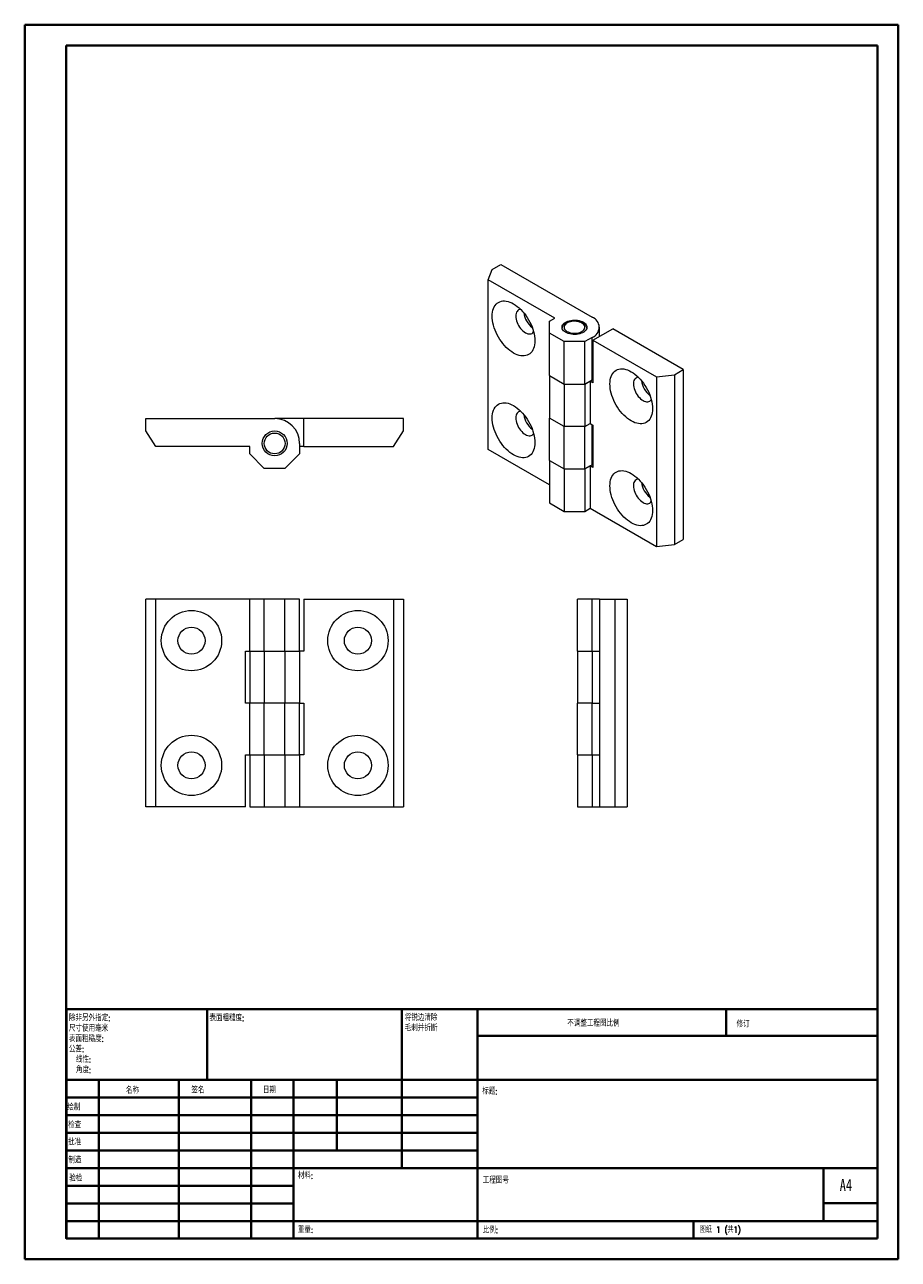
# Model space of a CAD drawing. Header units: millimetres. Extents: x 0 to 210, y 0 to 297.
import ezdxf

# ---------------------------------------------------------------- set-up
doc = ezdxf.new("R2010")
doc.units = ezdxf.units.MM
doc.styles.add('SLDTEXTSTYLE0', font='TXT', dxfattribs={"width": 0.75, "bigfont": 'bigfont'})
doc.styles.add('SLDTEXTSTYLE1', font='TXT', dxfattribs={"width": 0.75})
doc.styles.add('SLDTEXTSTYLE2', font='TXT', dxfattribs={"width": 0.694444, "bigfont": 'bigfont'})

# ---------------------------------------------------------------- blocks, each defined once
blk = doc.blocks.new('SW_NOTE_0')
at = {"color": 0, "linetype": 'Continuous', "lineweight": 0, "char_height": 1.5, "attachment_point": 1, "style": 'SLDTEXTSTYLE0'}
for s, insert in [('\\M+18FAB锐边\\M+190B4\\M+18F9C', (0, 1.93)), ('\\M+196D1\\M+18E68\\M+19BF3\\M+190DC\\M+19266', (0, -0.57))]:
    blk.add_mtext(s, dxfattribs=dict(at, insert=insert))
blk = doc.blocks.new('SW_NOTE_1')
at = {"color": 0, "linetype": 'Continuous', "lineweight": 0, "char_height": 1.5, "attachment_point": 1, "style": 'SLDTEXTSTYLE0'}
for s, insert in [('\\M+18F9C\\M+194F1另\\M+18A4F\\M+18E77\\M+192E8:', (0, 1.93)), ('\\M+18EDA\\M+190A1\\M+18E67\\M+19770\\M+19F7C\\M+195C4', (0, -0.57)), ('\\M+1955C\\M+196CA\\M+19165糙\\M+19378:', (0, -3.07)), ('\\M+18CF6\\M+18DB7:', (0, -5.57)), ('线\\M+190AB:', (1.69, -8.07)), ('\\M+18A70\\M+19378:', (1.69, -10.57))]:
    blk.add_mtext(s, dxfattribs=dict(at, insert=insert))

msp = doc.modelspace()

# ---------------------------------------------------------------- linework, layer by layer
at = {"color": 7, "linetype": 'Continuous', "lineweight": 40}
for p, q in [((0.08, 0.21), (0.08, 297.21)), ((0.08, 297.21), (210.08, 297.21)), ((210.08, 0.21), (210.08, 297.21)), ((210.08, 292.21), (210.08, 297.21)), ((10.08, 292.21), (205.08, 292.21)), ((10.08, 5.21), (10.08, 292.21)), ((205.08, 5.21), (205.08, 292.21)), ((10.11, 60.37), (205.08, 60.37)), ((10.11, 60.37), (10.11, 5.12)), ((43.91, 43.37), (43.91, 60.37)), ((90.71, 60.37), (90.71, 22.12)), ((108.91, 60.37), (108.91, 5.12)), ((168.68, 54.09), (168.68, 60.46)), ((205.08, 54), (108.91, 54)), ((205.08, 43.37), (10.11, 43.37)), ((17.91, 43.37), (17.91, 5.12)), ((37.1, 43.37), (37.1, 5.12)), ((54.51, 43.37), (54.51, 5.12)), ((64.71, 5.12), (64.71, 43.37)), ((75.11, 26.37), (75.11, 43.37)), ((108.91, 39.12), (10.11, 39.12)), ((108.91, 34.87), (10.11, 34.87)), ((108.91, 30.62), (10.11, 30.62)), ((108.91, 26.37), (10.11, 26.37)), ((64.71, 22.12), (10.11, 22.12)), ((64.71, 22.12), (205.08, 22.12)), ((192.08, 9.46), (192.08, 22.21)), ((64.71, 17.87), (10.11, 17.87)), ((64.71, 13.62), (10.11, 13.62)), ((205.08, 13.71), (192.08, 13.71)), ((10.11, 9.37), (205.08, 9.37)), ((160.88, 5.21), (160.88, 9.46)), ((10.08, 5.21), (205.08, 5.21)), ((205.08, 5.21), (180.99, 5.21)), ((0.08, 0.21), (210.08, 0.21))]:
    msp.add_line(p, q, dxfattribs=at)
at = {"color": 7, "linetype": 'Continuous', "lineweight": 15}
for p, q in [((111.52, 235.82), (112.44, 238.31)), ((112.44, 238.31), (114.56, 239.54)), ((114.56, 239.54), (136.48, 226.88)), ((127.5, 226.6), (111.52, 235.82)), ((111.52, 194.99), (111.52, 235.82)), ((126.24, 225.87), (127.5, 226.6)), ((126.24, 223), (126.24, 225.87)), ((129.75, 220.97), (126.24, 223)), ((126.24, 212.79), (126.24, 223)), ((136.69, 221.29), (141.43, 224.02)), ((138.24, 222.18), (138.24, 224.43)), ((158.4, 214.23), (141.43, 224.02)), ((134.72, 220.97), (129.75, 220.97)), ((129.75, 210.76), (129.75, 220.97)), ((136.48, 221.98), (134.72, 220.97)), ((134.72, 210.76), (134.72, 220.97)), ((136.48, 211.78), (136.48, 221.98)), ((136.69, 221.29), (151.96, 212.47)), ((136.69, 221.29), (136.69, 211.08)), ((156.28, 213), (158.4, 214.23)), ((158.4, 214.23), (158.4, 173.4)), ((126.24, 212.79), (129.75, 210.76)), ((126.24, 212.79), (126.24, 202.58)), ((134.72, 210.76), (136.48, 211.78)), ((135.98, 211.49), (134.72, 210.76)), ((135.98, 211.49), (135.98, 201.28)), ((136.69, 211.08), (135.98, 211.49)), ((136.48, 211.78), (136.69, 211.9)), ((151.96, 212.47), (156.28, 213)), ((151.96, 212.47), (151.96, 171.65)), ((156.28, 213), (156.28, 172.17)), ((129.75, 210.76), (134.72, 210.76)), ((129.75, 210.76), (129.75, 200.55)), ((134.72, 210.76), (134.72, 200.55)), ((29.17, 199.48), (29.17, 202.48)), ((29.17, 202.48), (60.17, 202.48)), ((67.17, 202.48), (60.17, 202.48)), ((91.17, 202.48), (67.17, 202.48)), ((67.17, 195.78), (67.17, 202.48)), ((91.17, 199.48), (91.17, 202.48)), ((129.75, 200.55), (126.24, 202.58)), ((126.24, 192.38), (126.24, 202.58)), ((31.57, 195.78), (29.17, 199.48)), ((88.76, 195.78), (91.17, 199.48)), ((134.72, 200.55), (129.75, 200.55)), ((129.75, 190.35), (129.75, 200.55)), ((134.72, 200.55), (135.98, 201.28)), ((134.72, 200.55), (135.98, 201.28)), ((134.72, 190.35), (134.72, 200.55)), ((135.98, 201.28), (136.69, 200.87)), ((136.69, 200.87), (136.69, 190.67)), ((66.17, 196.48), (66.17, 193.99)), ((54.17, 195.78), (31.57, 195.78)), ((54.17, 193.99), (54.17, 195.78)), ((57.68, 190.48), (54.17, 193.99)), ((66.17, 193.99), (62.65, 190.48)), ((67.17, 195.78), (66.17, 195.78)), ((67.17, 195.78), (88.76, 195.78)), ((126.24, 186.5), (111.52, 194.99)), ((62.65, 190.48), (57.68, 190.48)), ((126.24, 192.38), (129.75, 190.35)), ((126.24, 192.38), (126.24, 182.17)), ((129.75, 190.35), (134.72, 190.35)), ((129.75, 190.35), (129.75, 180.14)), ((134.72, 190.35), (136.48, 191.36)), ((135.98, 191.08), (134.72, 190.35)), ((134.72, 190.35), (134.72, 180.14)), ((135.98, 191.08), (135.98, 180.87)), ((136.69, 190.67), (135.98, 191.08)), ((136.48, 191.36), (136.69, 191.49)), ((126.24, 182.17), (129.75, 180.14)), ((129.75, 180.14), (134.72, 180.14)), ((134.72, 180.14), (135.98, 180.87)), ((135.98, 180.87), (151.96, 171.65)), ((156.28, 172.17), (158.4, 173.4)), ((151.96, 171.65), (156.28, 172.17)), ((31.57, 159.04), (29.17, 159.04)), ((29.17, 109.04), (29.17, 159.04)), ((54.17, 159.04), (31.57, 159.04)), ((31.57, 109.04), (31.57, 159.04)), ((57.68, 159.04), (54.17, 159.04)), ((54.17, 146.54), (54.17, 159.04)), ((62.65, 159.04), (57.68, 159.04)), ((57.68, 146.54), (57.68, 159.04)), ((66.17, 159.04), (62.65, 159.04)), ((62.65, 146.54), (62.65, 159.04)), ((66.17, 146.54), (66.17, 159.04)), ((67.17, 159.04), (67.17, 146.54)), ((67.17, 159.04), (88.76, 159.04)), ((88.76, 159.04), (88.76, 109.04)), ((88.76, 159.04), (91.17, 159.04)), ((91.17, 159.04), (91.17, 109.04)), ((136.45, 159.04), (132.94, 159.04)), ((132.94, 146.54), (132.94, 159.04)), ((138.24, 159.04), (136.45, 159.04)), ((136.45, 146.54), (136.45, 159.04)), ((138.24, 159.04), (141.94, 159.04)), ((138.24, 159.04), (138.24, 109.04)), ((141.94, 159.04), (141.94, 109.04)), ((141.94, 159.04), (144.94, 159.04)), ((144.94, 159.04), (144.94, 109.04)), ((53.17, 146.54), (54.17, 146.54)), ((53.17, 134.04), (53.17, 146.54)), ((54.17, 146.54), (57.68, 146.54)), ((54.17, 146.54), (54.17, 134.04)), ((57.68, 146.54), (62.65, 146.54)), ((57.68, 146.54), (57.68, 134.04)), ((62.65, 146.54), (66.17, 146.54)), ((62.65, 146.54), (62.65, 134.04)), ((66.17, 146.54), (66.17, 134.04)), ((67.17, 146.54), (66.17, 146.54)), ((132.94, 146.54), (136.45, 146.54)), ((132.94, 146.54), (132.94, 134.04)), ((136.45, 146.54), (138.24, 146.54)), ((136.45, 146.54), (136.45, 134.04)), ((54.17, 134.04), (53.17, 134.04)), ((57.68, 134.04), (54.17, 134.04)), ((54.17, 121.54), (54.17, 134.04)), ((57.68, 121.54), (57.68, 134.04)), ((62.65, 134.04), (57.68, 134.04)), ((62.65, 121.54), (62.65, 134.04)), ((66.17, 134.04), (62.65, 134.04)), ((66.17, 121.54), (66.17, 134.04)), ((66.17, 134.04), (67.17, 134.04)), ((67.17, 134.04), (67.17, 121.54)), ((136.45, 134.04), (132.94, 134.04)), ((132.94, 121.54), (132.94, 134.04)), ((136.45, 134.04), (138.24, 134.04)), ((136.45, 121.54), (136.45, 134.04)), ((53.17, 121.54), (54.17, 121.54)), ((53.17, 109.04), (53.17, 121.54)), ((54.17, 121.54), (57.68, 121.54)), ((54.17, 121.54), (54.17, 109.04)), ((57.68, 121.54), (62.65, 121.54)), ((57.68, 121.54), (57.68, 109.04)), ((62.65, 121.54), (66.17, 121.54)), ((62.65, 121.54), (62.65, 109.04)), ((66.17, 121.54), (66.17, 109.04)), ((67.17, 121.54), (66.17, 121.54)), ((132.94, 121.54), (136.45, 121.54)), ((132.94, 121.54), (132.94, 109.04)), ((136.45, 121.54), (138.24, 121.54)), ((136.45, 121.54), (136.45, 109.04)), ((31.57, 109.04), (29.17, 109.04)), ((53.17, 109.04), (31.57, 109.04)), ((54.17, 109.04), (57.68, 109.04)), ((57.68, 109.04), (62.65, 109.04)), ((62.65, 109.04), (66.17, 109.04)), ((66.17, 109.04), (88.76, 109.04)), ((88.76, 109.04), (91.17, 109.04)), ((132.94, 109.04), (136.45, 109.04)), ((136.45, 109.04), (138.24, 109.04)), ((138.24, 109.04), (141.94, 109.04)), ((141.94, 109.04), (144.94, 109.04))]:
    msp.add_line(p, q, dxfattribs=at)
at = {"color": 8, "linetype": 'Continuous', "lineweight": 15}
msp.add_line((136.48, 191.36), (136.48, 201), dxfattribs=at)
at = {"color": 7, "linetype": 'Continuous', "lineweight": 15, "flags": 128}
for points in [[(122.72, 221.19), (122.71, 220.68), (122.65, 220.2), (122.55, 219.75), (122.42, 219.34), (122.24, 218.96), (122.04, 218.62), (121.8, 218.32), (121.53, 218.07), (121.22, 217.87), (120.89, 217.71), (120.54, 217.6), (120.16, 217.54), (119.76, 217.53), (119.35, 217.57), (118.93, 217.66), (118.49, 217.8), (118.04, 217.99), (117.6, 218.22), (117.15, 218.51), (116.71, 218.83), (116.27, 219.19), (115.84, 219.59), (115.43, 220.03), (115.03, 220.5), (114.66, 220.99), (114.3, 221.51), (113.97, 222.05), (113.67, 222.61), (113.4, 223.17), (113.16, 223.75), (112.95, 224.32), (112.78, 224.9), (112.65, 225.47), (112.55, 226.03), (112.49, 226.58), (112.47, 227.1), (112.49, 227.61), (112.55, 228.09), (112.65, 228.54), (112.78, 228.95), (112.95, 229.33), (113.16, 229.67), (113.4, 229.96), (113.67, 230.22), (113.97, 230.42), (114.3, 230.58), (114.66, 230.69), (115.03, 230.75), (115.43, 230.76), (115.84, 230.72), (116.27, 230.63), (116.71, 230.49), (117.15, 230.3), (117.6, 230.06), (118.04, 229.78), (118.49, 229.46), (118.93, 229.1), (119.35, 228.7), (119.76, 228.26), (120.16, 227.79), (120.54, 227.3), (120.89, 226.78), (121.22, 226.24), (121.53, 225.68), (121.8, 225.12), (122.04, 224.54), (122.24, 223.96), (122.42, 223.39), (122.55, 222.82), (122.65, 222.26), (122.71, 221.71), (122.72, 221.19)], [(119.31, 228.74), (119.28, 228.74), (119.03, 228.69), (118.8, 228.59), (118.6, 228.45), (118.44, 228.25), (118.3, 228.02), (118.21, 227.75), (118.15, 227.44), (118.13, 227.1), (118.15, 226.75), (118.21, 226.37), (118.3, 225.99), (118.44, 225.6), (118.6, 225.21), (118.8, 224.84), (119.03, 224.48), (119.28, 224.14), (119.55, 223.83), (119.83, 223.56), (120.13, 223.32), (120.43, 223.12), (120.73, 222.97), (121.02, 222.87), (121.31, 222.82), (121.58, 222.82), (121.83, 222.86), (122.05, 222.96), (122.25, 223.11), (122.42, 223.3), (122.43, 223.32)], [(134.47, 223.28), (134.18, 223.11), (133.85, 222.97), (133.49, 222.86), (133.11, 222.77), (132.71, 222.72), (132.3, 222.7), (131.89, 222.71), (131.49, 222.75), (131.1, 222.83), (130.73, 222.93), (130.39, 223.07), (130.09, 223.22), (129.82, 223.4), (129.6, 223.6), (129.43, 223.82), (129.31, 224.04), (129.25, 224.28), (129.24, 224.51), (129.29, 224.75), (129.39, 224.98), (129.54, 225.2), (129.75, 225.4), (130, 225.59), (130.29, 225.75), (130.62, 225.89), (130.98, 226.01), (131.37, 226.09), (131.76, 226.14), (132.17, 226.16), (132.58, 226.15), (132.98, 226.11), (133.37, 226.03), (133.74, 225.93), (134.08, 225.8), (134.38, 225.64), (134.65, 225.46), (134.87, 225.26), (135.04, 225.05), (135.16, 224.82), (135.22, 224.59), (135.23, 224.35), (135.18, 224.11), (135.08, 223.89), (134.93, 223.67), (134.72, 223.46), (134.47, 223.28)], [(134.1, 223.47), (134.33, 223.64), (134.51, 223.83), (134.64, 224.03), (134.71, 224.24), (134.73, 224.46), (134.7, 224.67), (134.61, 224.88), (134.47, 225.08), (134.28, 225.27), (134.04, 225.43), (133.76, 225.58), (133.45, 225.69), (133.11, 225.78), (132.75, 225.84), (132.38, 225.87), (132, 225.87), (131.64, 225.83), (131.28, 225.77), (130.95, 225.67), (130.64, 225.54), (130.37, 225.39), (130.14, 225.22), (129.96, 225.03), (129.83, 224.83), (129.76, 224.62), (129.74, 224.41), (129.77, 224.19), (129.86, 223.98), (130, 223.78), (130.2, 223.6), (130.43, 223.43), (130.71, 223.29), (131.02, 223.17), (131.36, 223.08), (131.72, 223.02), (132.09, 222.99), (132.47, 222.99), (132.83, 223.03), (133.19, 223.1), (133.52, 223.19), (133.83, 223.32), (134.1, 223.47)], [(140.76, 210.78), (140.78, 211.28), (140.83, 211.76), (140.93, 212.21), (141.07, 212.62), (141.24, 213), (141.44, 213.34), (141.68, 213.64), (141.96, 213.89), (142.26, 214.1), (142.59, 214.25), (142.94, 214.36), (143.32, 214.42), (143.72, 214.43), (144.13, 214.39), (144.56, 214.3), (144.99, 214.16), (145.44, 213.97), (145.88, 213.74), (146.33, 213.46), (146.77, 213.13), (147.21, 212.77), (147.64, 212.37), (148.05, 211.93), (148.45, 211.46), (148.82, 210.97), (149.18, 210.45), (149.51, 209.91), (149.81, 209.35), (150.08, 208.79), (150.32, 208.21), (150.53, 207.64), (150.7, 207.06), (150.83, 206.49), (150.93, 205.93), (150.99, 205.38), (151.01, 204.86), (150.99, 204.35), (150.93, 203.87), (150.83, 203.43), (150.7, 203.01), (150.53, 202.63), (150.32, 202.29), (150.08, 202), (149.81, 201.74), (149.51, 201.54), (149.18, 201.38), (148.82, 201.27), (148.45, 201.21), (148.05, 201.2), (147.64, 201.24), (147.21, 201.33), (146.77, 201.47), (146.33, 201.66), (145.88, 201.9), (145.44, 202.18), (144.99, 202.5), (144.56, 202.86), (144.13, 203.27), (143.72, 203.7), (143.32, 204.17), (142.94, 204.66), (142.59, 205.18), (142.26, 205.72), (141.96, 206.28), (141.68, 206.85), (141.44, 207.42), (141.24, 208), (141.07, 208.57), (140.93, 209.14), (140.83, 209.7), (140.78, 210.25), (140.76, 210.78)], [(146.41, 210.78), (146.43, 210.42), (146.49, 210.04), (146.59, 209.66), (146.72, 209.27), (146.89, 208.89), (147.09, 208.51), (147.31, 208.15), (147.56, 207.81), (147.83, 207.51), (148.12, 207.23), (148.41, 206.99), (148.71, 206.8), (149.01, 206.64), (149.31, 206.54), (149.59, 206.49), (149.86, 206.49), (150.11, 206.54), (150.34, 206.63), (150.53, 206.78), (150.7, 206.97), (150.72, 207)], [(122.72, 196.69), (122.71, 196.18), (122.65, 195.71), (122.55, 195.26), (122.42, 194.84), (122.24, 194.46), (122.04, 194.13), (121.8, 193.83), (121.53, 193.58), (121.22, 193.37), (120.89, 193.21), (120.54, 193.1), (120.16, 193.04), (119.76, 193.03), (119.35, 193.07), (118.93, 193.16), (118.49, 193.3), (118.04, 193.49), (117.6, 193.73), (117.15, 194.01), (116.71, 194.33), (116.27, 194.7), (115.84, 195.1), (115.43, 195.53), (115.03, 196), (114.66, 196.5), (114.3, 197.02), (113.97, 197.55), (113.67, 198.11), (113.4, 198.68), (113.16, 199.25), (112.95, 199.83), (112.78, 200.4), (112.65, 200.97), (112.55, 201.53), (112.49, 202.08), (112.47, 202.61), (112.49, 203.11), (112.55, 203.59), (112.65, 204.04), (112.78, 204.45), (112.95, 204.83), (113.16, 205.17), (113.4, 205.47), (113.67, 205.72), (113.97, 205.93), (114.3, 206.09), (114.66, 206.2), (115.03, 206.25), (115.43, 206.26), (115.84, 206.22), (116.27, 206.13), (116.71, 205.99), (117.15, 205.8), (117.6, 205.57), (118.04, 205.29), (118.49, 204.96), (118.93, 204.6), (119.35, 204.2), (119.76, 203.76), (120.16, 203.3), (120.54, 202.8), (120.89, 202.28), (121.22, 201.74), (121.53, 201.19), (121.8, 200.62), (122.04, 200.05), (122.24, 199.47), (122.42, 198.89), (122.55, 198.32), (122.65, 197.76), (122.71, 197.22), (122.72, 196.69)], [(119.31, 204.24), (119.28, 204.24), (119.03, 204.19), (118.8, 204.1), (118.6, 203.95), (118.44, 203.76), (118.3, 203.52), (118.21, 203.25), (118.15, 202.94), (118.13, 202.61), (118.15, 202.25), (118.21, 201.88), (118.3, 201.49), (118.44, 201.1), (118.6, 200.72), (118.8, 200.34), (119.03, 199.98), (119.28, 199.65), (119.55, 199.34), (119.83, 199.06), (120.13, 198.82), (120.43, 198.63), (120.73, 198.48), (121.02, 198.37), (121.31, 198.32), (121.58, 198.32), (121.83, 198.37), (122.05, 198.47), (122.25, 198.61), (122.42, 198.81), (122.43, 198.83)], [(140.76, 186.28), (140.78, 186.78), (140.83, 187.26), (140.93, 187.71), (141.07, 188.13), (141.24, 188.5), (141.44, 188.84), (141.68, 189.14), (141.96, 189.39), (142.26, 189.6), (142.59, 189.76), (142.94, 189.87), (143.32, 189.93), (143.72, 189.94), (144.13, 189.9), (144.56, 189.8), (144.99, 189.66), (145.44, 189.48), (145.88, 189.24), (146.33, 188.96), (146.77, 188.64), (147.21, 188.27), (147.64, 187.87), (148.05, 187.43), (148.45, 186.97), (148.82, 186.47), (149.18, 185.95), (149.51, 185.41), (149.81, 184.86), (150.08, 184.29), (150.32, 183.72), (150.53, 183.14), (150.7, 182.56), (150.83, 181.99), (150.93, 181.43), (150.99, 180.89), (151.01, 180.36), (150.99, 179.86), (150.93, 179.38), (150.83, 178.93), (150.7, 178.51), (150.53, 178.14), (150.32, 177.8), (150.08, 177.5), (149.81, 177.25), (149.51, 177.04), (149.18, 176.88), (148.82, 176.77), (148.45, 176.71), (148.05, 176.7), (147.64, 176.75), (147.21, 176.84), (146.77, 176.98), (146.33, 177.16), (145.88, 177.4), (145.44, 177.68), (144.99, 178), (144.56, 178.37), (144.13, 178.77), (143.72, 179.21), (143.32, 179.67), (142.94, 180.17), (142.59, 180.69), (142.26, 181.23), (141.96, 181.78), (141.68, 182.35), (141.44, 182.92), (141.24, 183.5), (141.07, 184.08), (140.93, 184.65), (140.83, 185.21), (140.78, 185.75), (140.76, 186.28)], [(146.41, 186.28), (146.43, 185.92), (146.49, 185.55), (146.59, 185.16), (146.72, 184.77), (146.89, 184.39), (147.09, 184.01), (147.31, 183.66), (147.56, 183.32), (147.83, 183.01), (148.12, 182.73), (148.41, 182.5), (148.71, 182.3), (149.01, 182.15), (149.31, 182.05), (149.59, 181.99), (149.86, 181.99), (150.11, 182.04), (150.34, 182.14), (150.53, 182.28), (150.7, 182.48), (150.72, 182.5)]]:
    msp.add_lwpolyline(points, dxfattribs=at)
at = {"color": 7, "linetype": 'Continuous', "lineweight": 15}
for centre, radius in [((60.17, 196.48), 3), ((60.17, 196.48), 2.5), ((40.17, 149.04), 7.25), ((80.17, 149.04), 7.25), ((40.17, 149.04), 3.25), ((80.17, 149.04), 3.25), ((40.17, 119.04), 7.25), ((80.17, 119.04), 7.25), ((40.17, 119.04), 3.25), ((80.17, 119.04), 3.25)]:
    msp.add_circle(centre, radius, dxfattribs=at)
for centre, radius, start, end in [((125.14, 228.5), 5.12, 186.3797, 233.6149), ((135.55, 224.43), 2.62, 290.7834, 69.2166), ((147.81, 211.01), 1.42, 98.9887, 189.5912), ((153.42, 212.17), 5.12, 186.3797, 233.6149), ((60.17, 196.48), 6, 0, 90), ((125.14, 204), 5.12, 186.3797, 233.6149), ((147.81, 186.52), 1.42, 98.9887, 189.5912), ((153.42, 187.67), 5.12, 186.3797, 233.6149)]:
    msp.add_arc(centre, radius, start, end, dxfattribs=at)
msp.add_open_spline([(135.21, 224.27), (135.2, 224.33), (135.17, 224.47), (135.07, 224.69), (134.92, 224.92), (134.73, 225.13), (134.5, 225.33), (134.22, 225.5), (133.91, 225.65), (133.57, 225.78), (133.22, 225.87), (132.84, 225.93), (132.46, 225.97), (132.07, 225.97), (131.69, 225.94), (131.31, 225.88), (130.95, 225.79), (130.61, 225.67), (130.29, 225.52), (130, 225.35), (129.75, 225.14), (129.54, 224.91), (129.39, 224.66), (129.29, 224.45), (129.28, 224.33), (129.27, 224.3)], degree=3, knots=[0, 0, 0, 0, 0.0291042, 0.0699977, 0.1117684, 0.154887, 0.1994338, 0.2450884, 0.2913343, 0.337688, 0.3839195, 0.4299942, 0.4759496, 0.5218549, 0.5677923, 0.6138231, 0.6600355, 0.7065165, 0.7533335, 0.8004934, 0.8478191, 0.8947707, 0.9406377, 0.9848478, 1, 1, 1, 1], dxfattribs=at)

# ---------------------------------------------------------------- block references
at = {"color": 7, "linetype": 'Continuous', "lineweight": 0}
for name, p in [('SW_NOTE_1', (10.7, 57.11)), ('SW_NOTE_0', (91.42, 57.19))]:
    msp.add_blockref(name, p, dxfattribs=at)

# ---------------------------------------------------------------- texts
at = {"color": 7, "linetype": 'Continuous', "lineweight": 0, "attachment_point": 1}
for s, insert, char_height, style in [('\\M+1955C\\M+196CA\\M+19165糙\\M+19378:', (44.48, 59.04), 1.5, 'SLDTEXTSTYLE0'), ('\\M+19573调\\M+190AE\\M+18D48\\M+192F6图\\M+194E4\\M+197E1', (130.49, 57.75), 1.5, 'SLDTEXTSTYLE0'), ('\\M+18F43订', (171.21, 57.55), 1.5, 'SLDTEXTSTYLE0'), ('\\M+196BC\\M+18FCC', (24.43, 41.62), 1.5, 'SLDTEXTSTYLE0'), ('签\\M+196BC', (40.14, 41.68), 1.5, 'SLDTEXTSTYLE0'), ('\\M+193FA\\M+18AFA', (57.33, 41.7), 1.5, 'SLDTEXTSTYLE0'), ('标题:', (110.07, 41.4), 1.5, 'SLDTEXTSTYLE0'), ('绘\\M+190A7', (10.32, 37.55), 1.5, 'SLDTEXTSTYLE0'), ('检查', (10.52, 33.28), 1.5, 'SLDTEXTSTYLE0'), ('\\M+194E1\\M+18F79', (10.51, 29.19), 1.5, 'SLDTEXTSTYLE0'), ('\\M+190A7\\M+191A2', (10.57, 24.85), 1.5, 'SLDTEXTSTYLE0'), ('\\M+18DDE\\M+197BF:', (65.76, 21.11), 1.5, 'SLDTEXTSTYLE0'), ('验检', (10.78, 20.47), 1.5, 'SLDTEXTSTYLE0'), ('\\M+18D48\\M+192F6图\\M+18D86', (110.18, 19.99), 1.5, 'SLDTEXTSTYLE0'), ('A4', (196, 19.52), 2.91, 'SLDTEXTSTYLE1'), ('\\M+18F64\\M+197CA:', (65.73, 8.07), 1.4986, 'SLDTEXTSTYLE0'), ('\\M+194E4\\M+197E1:', (110.18, 8.02), 1.5, 'SLDTEXTSTYLE0'), ('图纸 1 (\\M+18BA41)', (162.36, 8.11), 1.5, 'SLDTEXTSTYLE2')]:
    msp.add_mtext(s, dxfattribs=dict(at, insert=insert, char_height=char_height, style=style))

doc.saveas('drawing.dxf')
